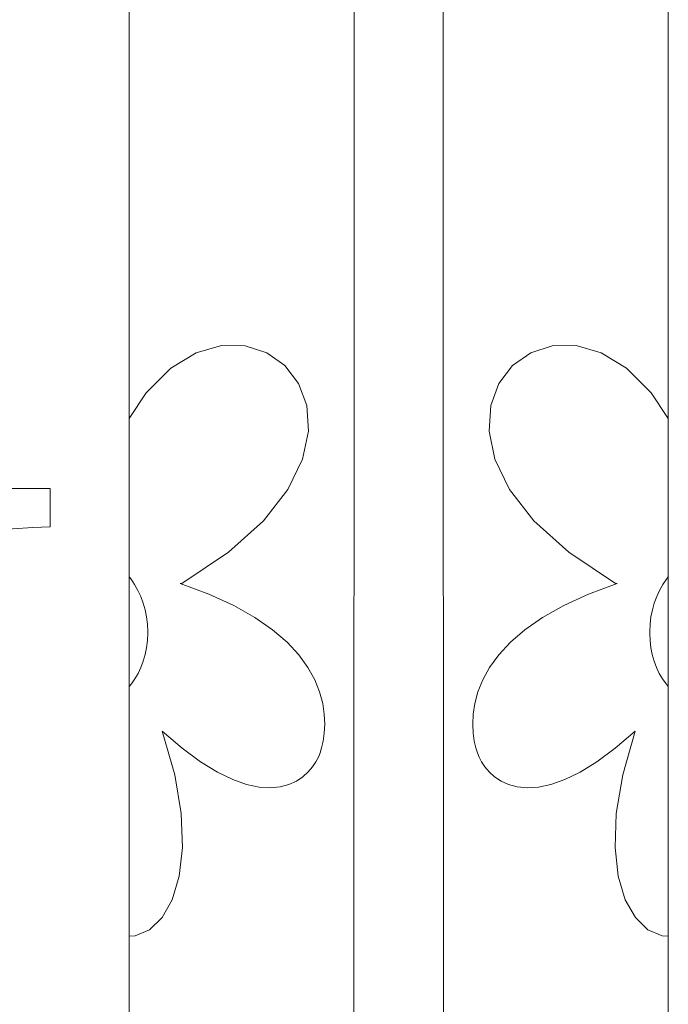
# Model space of a CAD drawing. Header units: millimetres. Extents: x -198 to 278, y -321 to 286.
# Tile 26 of 256: x 239 to 278, y -118 to -60. Entities that reach past the tile are written whole.
import ezdxf

# ---------------------------------------------------------------- set-up
doc = ezdxf.new("R2010")
doc.units = ezdxf.units.MM
doc.header["$MEASUREMENT"] = 0
doc.layers.add('Layer 1', color=7, linetype='Continuous')

msp = doc.modelspace()

# ---------------------------------------------------------------- linework, layer by layer
at = {"layer": 'Layer 1', "color": 175, "lineweight": 9}
for points, knots in [([(259.1046, -164.9069), (259.1046, -164.9069), (259.1119, -23.134), (259.1119, -23.134), (259.1119, -23.134), (255.5163, -23.134), (255.5163, -23.134), (255.5163, -23.134), (255.5163, -26.1321), (255.5163, -26.1321), (255.5163, -26.1321), (249.5001, -26.1321), (249.5001, -26.1321), (249.5001, -26.1321), (249.5001, -23.134), (249.5001, -23.134), (249.5001, -23.134), (245.8245, -23.134), (245.8245, -23.134), (245.8245, -23.134), (245.8245, -83.5419), (245.8245, -83.5419), (245.8245, -83.5419), (245.8245, -92.8973), (245.8245, -92.8973), (245.8245, -92.8973), (245.8245, -99.3762), (245.8245, -99.3762), (245.8245, -99.3762), (245.8245, -114.1274), (245.8245, -114.1274), (245.8245, -114.1274), (245.8274, -165.4115), (245.8274, -165.4115), (245.8274, -165.4115), (245.8275, -165.8703), (245.8275, -165.8703), (245.8275, -165.8703), (245.8245, -203.0607), (245.8245, -203.0607), (245.8245, -203.0607), (245.8421, -211.6488), (245.8421, -211.6488), (245.8421, -211.6488), (245.8357, -217.0457), (245.8357, -217.0457), (245.8357, -217.0457), (245.8245, -227.0563), (245.8245, -227.0563), (245.8245, -227.0563), (245.8291, -229.8498), (245.8291, -229.8498), (245.8291, -229.8498), (245.8289, -230.3102), (245.8289, -230.3102), (245.8289, -230.3102), (245.8245, -240.386), (245.8245, -240.386), (245.8245, -240.386), (249.575, -240.386), (249.575, -240.386), (249.575, -240.386), (249.575, -243.3875), (249.575, -243.3875), (249.575, -243.3875), (255.5711, -243.3875), (255.5711, -243.3875), (255.5711, -243.3875), (255.5711, -240.386), (255.5711, -240.386), (255.5711, -240.386), (259.3216, -240.386), (259.3216, -240.386), (259.3216, -240.386), (260.1119, -237.6347), (260.1119, -237.6347), (260.1119, -237.6347), (260.853, -235.0545), (260.853, -235.0545), (260.853, -235.0545), (260.1119, -234.8418), (260.1119, -234.8418), (260.1119, -234.8418), (257.9712, -234.2275), (257.9712, -234.2275), (257.9712, -234.2275), (258.7189, -231.6224), (258.7189, -231.6224), (258.7189, -231.6224), (258.8472, -231.1751), (258.8472, -231.1751), (258.8472, -231.1751), (259.1012, -230.2904), (259.1012, -230.2904), (259.1012, -230.2904), (259.1049, -165.3649), (259.1049, -165.3649), (259.1049, -165.3649), (257.3379, -165.3879), (257.3379, -165.3879), (257.3379, -165.3879), (259.1046, -165.3649), (259.1046, -165.3649), (259.1046, -165.3649), (259.105, -164.9069), (259.105, -164.9069), (259.105, -164.9069), (257.3294, -164.93), (257.3294, -164.93), (257.3294, -164.93), (259.1046, -164.9069), (259.1046, -164.9069)], [0, 0, 0, 0, 0.027027, 0.027027, 0.027027, 0.0540541, 0.0540541, 0.0540541, 0.0810811, 0.0810811, 0.0810811, 0.1081081, 0.1081081, 0.1081081, 0.1351351, 0.1351351, 0.1351351, 0.1621622, 0.1621622, 0.1621622, 0.1891892, 0.1891892, 0.1891892, 0.2162162, 0.2162162, 0.2162162, 0.2432432, 0.2432432, 0.2432432, 0.2702703, 0.2702703, 0.2702703, 0.2972973, 0.2972973, 0.2972973, 0.3243243, 0.3243243, 0.3243243, 0.3513514, 0.3513514, 0.3513514, 0.3783784, 0.3783784, 0.3783784, 0.4054054, 0.4054054, 0.4054054, 0.4324324, 0.4324324, 0.4324324, 0.4594595, 0.4594595, 0.4594595, 0.4864865, 0.4864865, 0.4864865, 0.5135135, 0.5135135, 0.5135135, 0.5405405, 0.5405405, 0.5405405, 0.5675676, 0.5675676, 0.5675676, 0.5945946, 0.5945946, 0.5945946, 0.6216216, 0.6216216, 0.6216216, 0.6486486, 0.6486486, 0.6486486, 0.6756757, 0.6756757, 0.6756757, 0.7027027, 0.7027027, 0.7027027, 0.7297297, 0.7297297, 0.7297297, 0.7567568, 0.7567568, 0.7567568, 0.7837838, 0.7837838, 0.7837838, 0.8108108, 0.8108108, 0.8108108, 0.8378378, 0.8378378, 0.8378378, 0.8648649, 0.8648649, 0.8648649, 0.8918919, 0.8918919, 0.8918919, 0.9189189, 0.9189189, 0.9189189, 0.9459459, 0.9459459, 0.9459459, 0.972973, 0.972973, 0.972973, 1, 1, 1, 1]), ([(264.3873, -164.9069), (264.3873, -164.9069), (264.38, -23.134), (264.38, -23.134), (264.38, -23.134), (267.9756, -23.134), (267.9756, -23.134), (267.9756, -23.134), (267.9756, -26.1321), (267.9756, -26.1321), (267.9756, -26.1321), (273.9918, -26.1321), (273.9918, -26.1321), (273.9918, -26.1321), (273.9918, -23.134), (273.9918, -23.134), (273.9918, -23.134), (277.6674, -23.134), (277.6674, -23.134), (277.6674, -23.134), (277.6674, -83.5419), (277.6674, -83.5419), (277.6674, -83.5419), (277.6674, -92.8973), (277.6674, -92.8973), (277.6674, -92.8973), (277.6674, -99.3762), (277.6674, -99.3762), (277.6674, -99.3762), (277.6674, -114.1274), (277.6674, -114.1274), (277.6674, -114.1274), (277.6645, -165.4115), (277.6645, -165.4115), (277.6645, -165.4115), (277.6644, -165.8703), (277.6644, -165.8703), (277.6644, -165.8703), (277.6674, -203.0607), (277.6674, -203.0607), (277.6674, -203.0607), (277.6498, -211.6488), (277.6498, -211.6488), (277.6498, -211.6488), (277.6562, -217.0457), (277.6562, -217.0457), (277.6562, -217.0457), (277.6674, -227.0563), (277.6674, -227.0563), (277.6674, -227.0563), (277.6628, -229.8498), (277.6628, -229.8498), (277.6628, -229.8498), (277.663, -230.3102), (277.663, -230.3102), (277.663, -230.3102), (277.6674, -240.386), (277.6674, -240.386), (277.6674, -240.386), (273.9169, -240.386), (273.9169, -240.386), (273.9169, -240.386), (273.9169, -243.3875), (273.9169, -243.3875), (273.9169, -243.3875), (267.9208, -243.3875), (267.9208, -243.3875), (267.9208, -243.3875), (267.9208, -240.386), (267.9208, -240.386), (267.9208, -240.386), (264.1703, -240.386), (264.1703, -240.386), (264.1703, -240.386), (263.38, -237.6347), (263.38, -237.6347), (263.38, -237.6347), (262.6389, -235.0545), (262.6389, -235.0545), (262.6389, -235.0545), (263.38, -234.8418), (263.38, -234.8418), (263.38, -234.8418), (265.5207, -234.2275), (265.5207, -234.2275), (265.5207, -234.2275), (264.773, -231.6224), (264.773, -231.6224), (264.773, -231.6224), (264.6447, -231.1751), (264.6447, -231.1751), (264.6447, -231.1751), (264.3907, -230.2904), (264.3907, -230.2904), (264.3907, -230.2904), (264.387, -165.3649), (264.387, -165.3649), (264.387, -165.3649), (266.154, -165.3879), (266.154, -165.3879), (266.154, -165.3879), (264.3873, -165.3649), (264.3873, -165.3649), (264.3873, -165.3649), (264.3869, -164.9069), (264.3869, -164.9069), (264.3869, -164.9069), (266.1625, -164.93), (266.1625, -164.93), (266.1625, -164.93), (264.3873, -164.9069), (264.3873, -164.9069)], [0, 0, 0, 0, 0.027027, 0.027027, 0.027027, 0.0540541, 0.0540541, 0.0540541, 0.0810811, 0.0810811, 0.0810811, 0.1081081, 0.1081081, 0.1081081, 0.1351351, 0.1351351, 0.1351351, 0.1621622, 0.1621622, 0.1621622, 0.1891892, 0.1891892, 0.1891892, 0.2162162, 0.2162162, 0.2162162, 0.2432432, 0.2432432, 0.2432432, 0.2702703, 0.2702703, 0.2702703, 0.2972973, 0.2972973, 0.2972973, 0.3243243, 0.3243243, 0.3243243, 0.3513514, 0.3513514, 0.3513514, 0.3783784, 0.3783784, 0.3783784, 0.4054054, 0.4054054, 0.4054054, 0.4324324, 0.4324324, 0.4324324, 0.4594595, 0.4594595, 0.4594595, 0.4864865, 0.4864865, 0.4864865, 0.5135135, 0.5135135, 0.5135135, 0.5405405, 0.5405405, 0.5405405, 0.5675676, 0.5675676, 0.5675676, 0.5945946, 0.5945946, 0.5945946, 0.6216216, 0.6216216, 0.6216216, 0.6486486, 0.6486486, 0.6486486, 0.6756757, 0.6756757, 0.6756757, 0.7027027, 0.7027027, 0.7027027, 0.7297297, 0.7297297, 0.7297297, 0.7567568, 0.7567568, 0.7567568, 0.7837838, 0.7837838, 0.7837838, 0.8108108, 0.8108108, 0.8108108, 0.8378378, 0.8378378, 0.8378378, 0.8648649, 0.8648649, 0.8648649, 0.8918919, 0.8918919, 0.8918919, 0.9189189, 0.9189189, 0.9189189, 0.9459459, 0.9459459, 0.9459459, 0.972973, 0.972973, 0.972973, 1, 1, 1, 1]), ([(175.0296, -90.4491), (175.0296, -90.4491), (177.4407, -94.6843), (177.4407, -94.6843), (177.4407, -94.6843), (174.8352, -96.1675), (174.8352, -96.1675), (174.8352, -96.1675), (175.2425, -96.8829), (175.2425, -96.8829), (175.2425, -96.8829), (178.0161, -98.8935), (178.0161, -98.8935), (178.0161, -98.8935), (183.5089, -99.0659), (183.5089, -99.0659), (183.5089, -99.0659), (183.6132, -96.0696), (183.6132, -96.0696), (183.6132, -96.0696), (189.6096, -96.2784), (189.6096, -96.2784), (189.6096, -96.2784), (189.5053, -99.2741), (189.5053, -99.2741), (189.5053, -99.2741), (201.5971, -99.7071), (201.5971, -99.7071), (201.5971, -99.7071), (201.7015, -96.708), (201.7015, -96.708), (201.7015, -96.708), (207.6979, -96.9167), (207.6979, -96.9167), (207.6979, -96.9167), (207.5939, -99.9043), (207.5939, -99.9043), (207.5939, -99.9043), (212.8307, -100.0866), (212.8307, -100.0866), (212.8307, -100.0866), (212.5112, -105.3316), (212.5112, -105.3316), (212.5112, -105.3316), (215.4837, -105.5127), (215.4837, -105.5127), (215.4837, -105.5127), (215.1264, -111.378), (215.1264, -111.378), (215.1264, -111.378), (212.1539, -111.1969), (212.1539, -111.1969), (212.1539, -111.1969), (211.5813, -120.7707), (211.5813, -120.7707), (211.5813, -120.7707), (214.5632, -120.9523), (214.5632, -120.9523), (214.5632, -120.9523), (214.1986, -126.9374), (214.1986, -126.9374), (214.1986, -126.9374), (211.2167, -126.7557), (211.2167, -126.7557), (211.2167, -126.7557), (211.161, -127.67), (211.161, -127.67), (211.161, -127.67), (211.1401, -127.8386), (211.1401, -127.8386), (211.1401, -127.8386), (211.1529, -128.5538), (211.1529, -128.5538), (211.1529, -128.5538), (211.2782, -129.2513), (211.2782, -129.2513), (211.2782, -129.2513), (211.5128, -129.9141), (211.5128, -129.9141), (211.5128, -129.9141), (211.8511, -130.5258), (211.8511, -130.5258), (211.8511, -130.5258), (212.2846, -131.0713), (212.2846, -131.0713), (212.2846, -131.0713), (212.8028, -131.5372), (212.8028, -131.5372), (212.8028, -131.5372), (213.3927, -131.912), (213.3927, -131.912), (213.3927, -131.912), (214.04, -132.1866), (214.04, -132.1866), (214.04, -132.1866), (214.7286, -132.354), (214.7286, -132.354), (214.7286, -132.354), (215.942, -132.3792), (215.942, -132.3792), (215.942, -132.3792), (216.3414, -132.4372), (216.3414, -132.4372), (216.3414, -132.4372), (216.7359, -132.5909), (216.7359, -132.5909), (216.7359, -132.5909), (217.0988, -132.8299), (217.0988, -132.8299), (217.0988, -132.8299), (217.4053, -133.1379), (217.4053, -133.1379), (217.4053, -133.1379), (217.6345, -133.494), (217.6345, -133.494), (217.6345, -133.494), (217.7708, -133.8738), (217.7708, -133.8738), (217.7708, -133.8738), (219.871, -143.212), (219.871, -143.212), (219.871, -143.212), (220.3926, -144.8223), (220.3926, -144.8223), (220.3926, -144.8223), (221.2405, -146.5134), (221.2405, -146.5134), (221.2405, -146.5134), (222.3569, -148.17), (222.3569, -148.17), (222.3569, -148.17), (223.6656, -149.6792), (223.6656, -149.6792), (223.6656, -149.6792), (225.0776, -150.9382), (225.0776, -150.9382), (225.0776, -150.9382), (226.4964, -151.8612), (226.4964, -151.8612), (226.4964, -151.8612), (226.5207, -151.874), (226.5207, -151.874), (226.5207, -151.874), (237.3477, -157.5749), (237.3477, -157.5749), (237.3477, -157.5749), (241.1413, -157.5749), (241.1413, -157.5749), (241.1413, -157.5749), (241.1465, -146.3477), (241.1465, -146.3477), (241.1465, -146.3477), (241.1466, -146.1227), (241.1466, -146.1227), (241.1466, -146.1227), (239.6989, -145.9314), (239.6989, -145.9314), (239.6989, -145.9314), (238.26, -145.6757), (238.26, -145.6757), (238.26, -145.6757), (236.8336, -145.359), (236.8336, -145.359), (236.8336, -145.359), (235.4232, -144.9843), (235.4232, -144.9843), (235.4232, -144.9843), (234.0326, -144.5546), (234.0326, -144.5546), (234.0326, -144.5546), (232.6653, -144.0732), (232.6653, -144.0732), (232.6653, -144.0732), (231.3252, -143.5431), (231.3252, -143.5431), (231.3252, -143.5431), (230.0157, -142.9675), (230.0157, -142.9675), (230.0157, -142.9675), (228.7405, -142.3493), (228.7405, -142.3493), (228.7405, -142.3493), (227.5034, -141.6919), (227.5034, -141.6919), (227.5034, -141.6919), (226.3079, -140.9982), (226.3079, -140.9982), (226.3079, -140.9982), (225.1577, -140.2713), (225.1577, -140.2713), (225.1577, -140.2713), (224.0564, -139.5145), (224.0564, -139.5145), (224.0564, -139.5145), (223.0078, -138.7307), (223.0078, -138.7307), (223.0078, -138.7307), (222.3696, -136.012), (222.3696, -136.012), (222.3696, -136.012), (221.8398, -133.229), (221.8398, -133.229), (221.8398, -133.229), (221.4184, -130.393), (221.4184, -130.393), (221.4184, -130.393), (221.1056, -127.5153), (221.1056, -127.5153), (221.1056, -127.5153), (220.9015, -124.6073), (220.9015, -124.6073), (220.9015, -124.6073), (220.8063, -121.6804), (220.8063, -121.6804), (220.8063, -121.6804), (220.82, -118.746), (220.82, -118.746), (220.82, -118.746), (220.9429, -115.8153), (220.9429, -115.8153), (220.9429, -115.8153), (221.175, -112.8998), (221.175, -112.8998), (221.175, -112.8998), (221.5165, -110.0108), (221.5165, -110.0108), (221.5165, -110.0108), (221.9675, -107.1596), (221.9675, -107.1596), (221.9675, -107.1596), (222.5282, -104.3577), (222.5282, -104.3577), (222.5282, -104.3577), (223.1987, -101.6163), (223.1987, -101.6163), (223.1987, -101.6163), (223.9791, -98.9469), (223.9791, -98.9469), (223.9791, -98.9469), (224.8696, -96.3607), (224.8696, -96.3607), (224.8696, -96.3607), (225.919, -93.7479), (225.919, -93.7479), (225.919, -93.7479), (226.835, -93.201), (226.835, -93.201), (226.835, -93.201), (227.8249, -92.6828), (227.8249, -92.6828), (227.8249, -92.6828), (228.8392, -92.2195), (228.8392, -92.2195), (228.8392, -92.2195), (229.877, -91.8083), (229.877, -91.8083), (229.877, -91.8083), (230.9375, -91.4463), (230.9375, -91.4463), (230.9375, -91.4463), (232.0199, -91.1306), (232.0199, -91.1306), (232.0199, -91.1306), (233.1234, -90.8585), (233.1234, -90.8585), (233.1234, -90.8585), (234.2472, -90.6271), (234.2472, -90.6271), (234.2472, -90.6271), (235.3905, -90.4336), (235.3905, -90.4336), (235.3905, -90.4336), (236.5524, -90.2751), (236.5524, -90.2751), (236.5524, -90.2751), (237.7322, -90.1487), (237.7322, -90.1487), (237.7322, -90.1487), (238.929, -90.0518), (238.929, -90.0518), (238.929, -90.0518), (240.142, -89.9813), (240.142, -89.9813), (240.142, -89.9813), (241.1549, -89.9427), (241.1549, -89.9427), (241.1549, -89.9427), (241.1549, -87.6642), (241.1549, -87.6642), (241.1549, -87.6642), (212.2906, -87.6636), (212.2906, -87.6636), (212.2906, -87.6636), (212.2906, -84.6656), (212.2906, -84.6656), (212.2906, -84.6656), (206.2945, -84.6655), (206.2945, -84.6655), (206.2945, -84.6655), (206.2945, -87.6635), (206.2945, -87.6635), (206.2945, -87.6635), (185.4394, -87.6631), (185.4394, -87.6631), (185.4394, -87.6631), (185.4394, -84.665), (185.4394, -84.665), (185.4394, -84.665), (179.4433, -84.6649), (179.4433, -84.6649), (179.4433, -84.6649), (179.4432, -87.663), (179.4432, -87.663), (179.4432, -87.663), (170.838, -87.6628), (170.838, -87.6628), (170.838, -87.6628), (170.838, -89.146), (170.838, -89.146), (170.838, -89.146), (172.4242, -91.9323), (172.4242, -91.9323), (172.4242, -91.9323), (175.0296, -90.4491), (175.0296, -90.4491)], [0, 0, 0, 0, 0.0092593, 0.0092593, 0.0092593, 0.0185185, 0.0185185, 0.0185185, 0.0277778, 0.0277778, 0.0277778, 0.037037, 0.037037, 0.037037, 0.0462963, 0.0462963, 0.0462963, 0.0555556, 0.0555556, 0.0555556, 0.0648148, 0.0648148, 0.0648148, 0.0740741, 0.0740741, 0.0740741, 0.0833333, 0.0833333, 0.0833333, 0.0925926, 0.0925926, 0.0925926, 0.1018519, 0.1018519, 0.1018519, 0.1111111, 0.1111111, 0.1111111, 0.1203704, 0.1203704, 0.1203704, 0.1296296, 0.1296296, 0.1296296, 0.1388889, 0.1388889, 0.1388889, 0.1481481, 0.1481481, 0.1481481, 0.1574074, 0.1574074, 0.1574074, 0.1666667, 0.1666667, 0.1666667, 0.1759259, 0.1759259, 0.1759259, 0.1851852, 0.1851852, 0.1851852, 0.1944444, 0.1944444, 0.1944444, 0.2037037, 0.2037037, 0.2037037, 0.212963, 0.212963, 0.212963, 0.2222222, 0.2222222, 0.2222222, 0.2314815, 0.2314815, 0.2314815, 0.2407407, 0.2407407, 0.2407407, 0.25, 0.25, 0.25, 0.2592593, 0.2592593, 0.2592593, 0.2685185, 0.2685185, 0.2685185, 0.2777778, 0.2777778, 0.2777778, 0.287037, 0.287037, 0.287037, 0.2962963, 0.2962963, 0.2962963, 0.3055556, 0.3055556, 0.3055556, 0.3148148, 0.3148148, 0.3148148, 0.3240741, 0.3240741, 0.3240741, 0.3333333, 0.3333333, 0.3333333, 0.3425926, 0.3425926, 0.3425926, 0.3518519, 0.3518519, 0.3518519, 0.3611111, 0.3611111, 0.3611111, 0.3703704, 0.3703704, 0.3703704, 0.3796296, 0.3796296, 0.3796296, 0.3888889, 0.3888889, 0.3888889, 0.3981481, 0.3981481, 0.3981481, 0.4074074, 0.4074074, 0.4074074, 0.4166667, 0.4166667, 0.4166667, 0.4259259, 0.4259259, 0.4259259, 0.4351852, 0.4351852, 0.4351852, 0.4444444, 0.4444444, 0.4444444, 0.4537037, 0.4537037, 0.4537037, 0.462963, 0.462963, 0.462963, 0.4722222, 0.4722222, 0.4722222, 0.4814815, 0.4814815, 0.4814815, 0.4907407, 0.4907407, 0.4907407, 0.5, 0.5, 0.5, 0.5092593, 0.5092593, 0.5092593, 0.5185185, 0.5185185, 0.5185185, 0.5277778, 0.5277778, 0.5277778, 0.537037, 0.537037, 0.537037, 0.5462963, 0.5462963, 0.5462963, 0.5555556, 0.5555556, 0.5555556, 0.5648148, 0.5648148, 0.5648148, 0.5740741, 0.5740741, 0.5740741, 0.5833333, 0.5833333, 0.5833333, 0.5925926, 0.5925926, 0.5925926, 0.6018519, 0.6018519, 0.6018519, 0.6111111, 0.6111111, 0.6111111, 0.6203704, 0.6203704, 0.6203704, 0.6296296, 0.6296296, 0.6296296, 0.6388889, 0.6388889, 0.6388889, 0.6481481, 0.6481481, 0.6481481, 0.6574074, 0.6574074, 0.6574074, 0.6666667, 0.6666667, 0.6666667, 0.6759259, 0.6759259, 0.6759259, 0.6851852, 0.6851852, 0.6851852, 0.6944444, 0.6944444, 0.6944444, 0.7037037, 0.7037037, 0.7037037, 0.712963, 0.712963, 0.712963, 0.7222222, 0.7222222, 0.7222222, 0.7314815, 0.7314815, 0.7314815, 0.7407407, 0.7407407, 0.7407407, 0.75, 0.75, 0.75, 0.7592593, 0.7592593, 0.7592593, 0.7685185, 0.7685185, 0.7685185, 0.7777778, 0.7777778, 0.7777778, 0.787037, 0.787037, 0.787037, 0.7962963, 0.7962963, 0.7962963, 0.8055556, 0.8055556, 0.8055556, 0.8148148, 0.8148148, 0.8148148, 0.8240741, 0.8240741, 0.8240741, 0.8333333, 0.8333333, 0.8333333, 0.8425926, 0.8425926, 0.8425926, 0.8518519, 0.8518519, 0.8518519, 0.8611111, 0.8611111, 0.8611111, 0.8703704, 0.8703704, 0.8703704, 0.8796296, 0.8796296, 0.8796296, 0.8888889, 0.8888889, 0.8888889, 0.8981481, 0.8981481, 0.8981481, 0.9074074, 0.9074074, 0.9074074, 0.9166667, 0.9166667, 0.9166667, 0.9259259, 0.9259259, 0.9259259, 0.9351852, 0.9351852, 0.9351852, 0.9444444, 0.9444444, 0.9444444, 0.9537037, 0.9537037, 0.9537037, 0.962963, 0.962963, 0.962963, 0.9722222, 0.9722222, 0.9722222, 0.9814815, 0.9814815, 0.9814815, 0.9907407, 0.9907407, 0.9907407, 1, 1, 1, 1])]:
    msp.add_open_spline(points, degree=3, knots=knots, dxfattribs=at)
at = {"layer": 'Layer 1', "color": 240, "lineweight": 9}
for points, knots in [([(253.7681, -89.5782), (253.7681, -89.5782), (255.2014, -87.731), (255.2014, -87.731), (255.2014, -87.731), (256.0623, -85.9486), (256.0623, -85.9486), (256.0623, -85.9486), (256.4128, -84.2779), (256.4128, -84.2779), (256.4128, -84.2779), (256.3149, -82.7659), (256.3149, -82.7659), (256.3149, -82.7659), (255.8308, -81.4594), (255.8308, -81.4594), (255.8308, -81.4594), (255.0224, -80.4054), (255.0224, -80.4054), (255.0224, -80.4054), (253.9517, -79.6509), (253.9517, -79.6509), (253.9517, -79.6509), (252.6809, -79.2427), (252.6809, -79.2427), (252.6809, -79.2427), (251.2719, -79.2277), (251.2719, -79.2277), (251.2719, -79.2277), (249.7869, -79.653), (249.7869, -79.653), (249.7869, -79.653), (248.2877, -80.5655), (248.2877, -80.5655), (248.2877, -80.5655), (246.8365, -82.012), (246.8365, -82.012), (246.8365, -82.012), (245.8245, -83.5419), (245.8245, -83.5419), (245.8245, -83.5419), (245.8245, -92.8973), (245.8245, -92.8973), (245.8245, -92.8973), (245.9349, -93.0334), (245.9349, -93.0334), (245.9349, -93.0334), (246.1495, -93.3509), (246.1495, -93.3509), (246.1495, -93.3509), (246.3419, -93.6933), (246.3419, -93.6933), (246.3419, -93.6933), (246.5101, -94.0582), (246.5101, -94.0582), (246.5101, -94.0582), (246.6522, -94.443), (246.6522, -94.443), (246.6522, -94.443), (246.7661, -94.8451), (246.7661, -94.8451), (246.7661, -94.8451), (246.8499, -95.2618), (246.8499, -95.2618), (246.8499, -95.2618), (246.9016, -95.6907), (246.9016, -95.6907), (246.9016, -95.6907), (246.9193, -96.129), (246.9193, -96.129), (246.9193, -96.129), (246.9193, -96.2273), (246.9193, -96.2273), (246.9193, -96.2273), (246.9022, -96.6634), (246.9022, -96.6634), (246.9022, -96.6634), (246.852, -97.086), (246.852, -97.086), (246.852, -97.086), (246.7705, -97.4931), (246.7705, -97.4931), (246.7705, -97.4931), (246.6595, -97.8826), (246.6595, -97.8826), (246.6595, -97.8826), (246.5207, -98.2525), (246.5207, -98.2525), (246.5207, -98.2525), (246.3557, -98.6008), (246.3557, -98.6008), (246.3557, -98.6008), (246.1664, -98.9255), (246.1664, -98.9255), (246.1664, -98.9255), (245.9545, -99.2246), (245.9545, -99.2246), (245.9545, -99.2246), (245.8245, -99.3762), (245.8245, -99.3762), (245.8245, -99.3762), (245.8245, -114.1274), (245.8245, -114.1274), (245.8245, -114.1274), (246.187, -114.1252), (246.187, -114.1252), (246.187, -114.1252), (247.0281, -113.7569), (247.0281, -113.7569), (247.0281, -113.7569), (247.7684, -113.0378), (247.7684, -113.0378), (247.7684, -113.0378), (248.3666, -111.9799), (248.3666, -111.9799), (248.3666, -111.9799), (248.7815, -110.595), (248.7815, -110.595), (248.7815, -110.595), (248.9718, -108.8952), (248.9718, -108.8952), (248.9718, -108.8952), (248.8965, -106.8923), (248.8965, -106.8923), (248.8965, -106.8923), (248.5141, -104.5984), (248.5141, -104.5984), (248.5141, -104.5984), (247.7836, -102.0254), (247.7836, -102.0254), (247.7836, -102.0254), (248.9602, -103.0244), (248.9602, -103.0244), (248.9602, -103.0244), (250.0431, -103.8215), (250.0431, -103.8215), (250.0431, -103.8215), (251.0354, -104.4339), (251.0354, -104.4339), (251.0354, -104.4339), (251.9402, -104.8783), (251.9402, -104.8783), (251.9402, -104.8783), (252.7606, -105.172), (252.7606, -105.172), (252.7606, -105.172), (253.4997, -105.3317), (253.4997, -105.3317), (253.4997, -105.3317), (254.1605, -105.3745), (254.1605, -105.3745), (254.1605, -105.3745), (254.7463, -105.3175), (254.7463, -105.3175), (254.7463, -105.3175), (255.26, -105.1775), (255.26, -105.1775), (255.26, -105.1775), (255.7048, -104.9716), (255.7048, -104.9716), (255.7048, -104.9716), (256.0837, -104.7168), (256.0837, -104.7168), (256.0837, -104.7168), (256.3999, -104.43), (256.3999, -104.43), (256.3999, -104.43), (256.6564, -104.1282), (256.6564, -104.1282), (256.6564, -104.1282), (256.8564, -103.8284), (256.8564, -103.8284), (256.8564, -103.8284), (257.003, -103.5477), (257.003, -103.5477), (257.003, -103.5477), (257.0992, -103.3029), (257.0992, -103.3029), (257.0992, -103.3029), (257.1921, -102.9992), (257.1921, -102.9992), (257.1921, -102.9992), (257.28, -102.6102), (257.28, -102.6102), (257.28, -102.6102), (257.3465, -102.1449), (257.3465, -102.1449), (257.3465, -102.1449), (257.3753, -101.6123), (257.3753, -101.6123), (257.3753, -101.6123), (257.35, -101.0216), (257.35, -101.0216), (257.35, -101.0216), (257.2545, -100.3818), (257.2545, -100.3818), (257.2545, -100.3818), (257.0722, -99.702), (257.0722, -99.702), (257.0722, -99.702), (256.787, -98.9912), (256.787, -98.9912), (256.787, -98.9912), (256.3825, -98.2585), (256.3825, -98.2585), (256.3825, -98.2585), (255.8424, -97.5131), (255.8424, -97.5131), (255.8424, -97.5131), (255.1504, -96.7639), (255.1504, -96.7639), (255.1504, -96.7639), (254.2901, -96.02), (254.2901, -96.02), (254.2901, -96.02), (253.2452, -95.2905), (253.2452, -95.2905), (253.2452, -95.2905), (251.9995, -94.5845), (251.9995, -94.5845), (251.9995, -94.5845), (250.5365, -93.911), (250.5365, -93.911), (250.5365, -93.911), (248.84, -93.2791), (248.84, -93.2791), (248.84, -93.2791), (248.936, -93.2791), (248.936, -93.2791), (248.936, -93.2791), (251.7003, -91.4432), (251.7003, -91.4432), (251.7003, -91.4432), (253.7681, -89.5782), (253.7681, -89.5782)], [0, 0, 0, 0, 0.0128205, 0.0128205, 0.0128205, 0.025641, 0.025641, 0.025641, 0.0384615, 0.0384615, 0.0384615, 0.0512821, 0.0512821, 0.0512821, 0.0641026, 0.0641026, 0.0641026, 0.0769231, 0.0769231, 0.0769231, 0.0897436, 0.0897436, 0.0897436, 0.1025641, 0.1025641, 0.1025641, 0.1153846, 0.1153846, 0.1153846, 0.1282051, 0.1282051, 0.1282051, 0.1410256, 0.1410256, 0.1410256, 0.1538462, 0.1538462, 0.1538462, 0.1666667, 0.1666667, 0.1666667, 0.1794872, 0.1794872, 0.1794872, 0.1923077, 0.1923077, 0.1923077, 0.2051282, 0.2051282, 0.2051282, 0.2179487, 0.2179487, 0.2179487, 0.2307692, 0.2307692, 0.2307692, 0.2435897, 0.2435897, 0.2435897, 0.2564103, 0.2564103, 0.2564103, 0.2692308, 0.2692308, 0.2692308, 0.2820513, 0.2820513, 0.2820513, 0.2948718, 0.2948718, 0.2948718, 0.3076923, 0.3076923, 0.3076923, 0.3205128, 0.3205128, 0.3205128, 0.3333333, 0.3333333, 0.3333333, 0.3461538, 0.3461538, 0.3461538, 0.3589744, 0.3589744, 0.3589744, 0.3717949, 0.3717949, 0.3717949, 0.3846154, 0.3846154, 0.3846154, 0.3974359, 0.3974359, 0.3974359, 0.4102564, 0.4102564, 0.4102564, 0.4230769, 0.4230769, 0.4230769, 0.4358974, 0.4358974, 0.4358974, 0.4487179, 0.4487179, 0.4487179, 0.4615385, 0.4615385, 0.4615385, 0.474359, 0.474359, 0.474359, 0.4871795, 0.4871795, 0.4871795, 0.5, 0.5, 0.5, 0.5128205, 0.5128205, 0.5128205, 0.525641, 0.525641, 0.525641, 0.5384615, 0.5384615, 0.5384615, 0.5512821, 0.5512821, 0.5512821, 0.5641026, 0.5641026, 0.5641026, 0.5769231, 0.5769231, 0.5769231, 0.5897436, 0.5897436, 0.5897436, 0.6025641, 0.6025641, 0.6025641, 0.6153846, 0.6153846, 0.6153846, 0.6282051, 0.6282051, 0.6282051, 0.6410256, 0.6410256, 0.6410256, 0.6538462, 0.6538462, 0.6538462, 0.6666667, 0.6666667, 0.6666667, 0.6794872, 0.6794872, 0.6794872, 0.6923077, 0.6923077, 0.6923077, 0.7051282, 0.7051282, 0.7051282, 0.7179487, 0.7179487, 0.7179487, 0.7307692, 0.7307692, 0.7307692, 0.7435897, 0.7435897, 0.7435897, 0.7564103, 0.7564103, 0.7564103, 0.7692308, 0.7692308, 0.7692308, 0.7820513, 0.7820513, 0.7820513, 0.7948718, 0.7948718, 0.7948718, 0.8076923, 0.8076923, 0.8076923, 0.8205128, 0.8205128, 0.8205128, 0.8333333, 0.8333333, 0.8333333, 0.8461538, 0.8461538, 0.8461538, 0.8589744, 0.8589744, 0.8589744, 0.8717949, 0.8717949, 0.8717949, 0.8846154, 0.8846154, 0.8846154, 0.8974359, 0.8974359, 0.8974359, 0.9102564, 0.9102564, 0.9102564, 0.9230769, 0.9230769, 0.9230769, 0.9358974, 0.9358974, 0.9358974, 0.9487179, 0.9487179, 0.9487179, 0.9615385, 0.9615385, 0.9615385, 0.974359, 0.974359, 0.974359, 0.9871795, 0.9871795, 0.9871795, 1, 1, 1, 1]), ([(269.7238, -89.5782), (269.7238, -89.5782), (268.2905, -87.731), (268.2905, -87.731), (268.2905, -87.731), (267.4296, -85.9486), (267.4296, -85.9486), (267.4296, -85.9486), (267.0791, -84.2779), (267.0791, -84.2779), (267.0791, -84.2779), (267.177, -82.7659), (267.177, -82.7659), (267.177, -82.7659), (267.6611, -81.4594), (267.6611, -81.4594), (267.6611, -81.4594), (268.4695, -80.4054), (268.4695, -80.4054), (268.4695, -80.4054), (269.5402, -79.6509), (269.5402, -79.6509), (269.5402, -79.6509), (270.811, -79.2427), (270.811, -79.2427), (270.811, -79.2427), (272.22, -79.2277), (272.22, -79.2277), (272.22, -79.2277), (273.705, -79.653), (273.705, -79.653), (273.705, -79.653), (275.2042, -80.5655), (275.2042, -80.5655), (275.2042, -80.5655), (276.6554, -82.012), (276.6554, -82.012), (276.6554, -82.012), (277.6674, -83.5419), (277.6674, -83.5419), (277.6674, -83.5419), (277.6674, -92.8973), (277.6674, -92.8973), (277.6674, -92.8973), (277.557, -93.0334), (277.557, -93.0334), (277.557, -93.0334), (277.3424, -93.3509), (277.3424, -93.3509), (277.3424, -93.3509), (277.15, -93.6933), (277.15, -93.6933), (277.15, -93.6933), (276.9818, -94.0582), (276.9818, -94.0582), (276.9818, -94.0582), (276.8397, -94.443), (276.8397, -94.443), (276.8397, -94.443), (276.7258, -94.8451), (276.7258, -94.8451), (276.7258, -94.8451), (276.642, -95.2618), (276.642, -95.2618), (276.642, -95.2618), (276.5903, -95.6907), (276.5903, -95.6907), (276.5903, -95.6907), (276.5726, -96.129), (276.5726, -96.129), (276.5726, -96.129), (276.5726, -96.2273), (276.5726, -96.2273), (276.5726, -96.2273), (276.5897, -96.6634), (276.5897, -96.6634), (276.5897, -96.6634), (276.6399, -97.086), (276.6399, -97.086), (276.6399, -97.086), (276.7214, -97.4931), (276.7214, -97.4931), (276.7214, -97.4931), (276.8324, -97.8826), (276.8324, -97.8826), (276.8324, -97.8826), (276.9712, -98.2525), (276.9712, -98.2525), (276.9712, -98.2525), (277.1362, -98.6008), (277.1362, -98.6008), (277.1362, -98.6008), (277.3255, -98.9255), (277.3255, -98.9255), (277.3255, -98.9255), (277.5374, -99.2246), (277.5374, -99.2246), (277.5374, -99.2246), (277.6674, -99.3762), (277.6674, -99.3762), (277.6674, -99.3762), (277.6674, -114.1274), (277.6674, -114.1274), (277.6674, -114.1274), (277.3049, -114.1252), (277.3049, -114.1252), (277.3049, -114.1252), (276.4638, -113.7569), (276.4638, -113.7569), (276.4638, -113.7569), (275.7235, -113.0378), (275.7235, -113.0378), (275.7235, -113.0378), (275.1253, -111.9799), (275.1253, -111.9799), (275.1253, -111.9799), (274.7104, -110.595), (274.7104, -110.595), (274.7104, -110.595), (274.5201, -108.8952), (274.5201, -108.8952), (274.5201, -108.8952), (274.5954, -106.8923), (274.5954, -106.8923), (274.5954, -106.8923), (274.9778, -104.5984), (274.9778, -104.5984), (274.9778, -104.5984), (275.7083, -102.0254), (275.7083, -102.0254), (275.7083, -102.0254), (274.5317, -103.0244), (274.5317, -103.0244), (274.5317, -103.0244), (273.4488, -103.8215), (273.4488, -103.8215), (273.4488, -103.8215), (272.4565, -104.4339), (272.4565, -104.4339), (272.4565, -104.4339), (271.5517, -104.8783), (271.5517, -104.8783), (271.5517, -104.8783), (270.7313, -105.172), (270.7313, -105.172), (270.7313, -105.172), (269.9922, -105.3317), (269.9922, -105.3317), (269.9922, -105.3317), (269.3314, -105.3745), (269.3314, -105.3745), (269.3314, -105.3745), (268.7456, -105.3175), (268.7456, -105.3175), (268.7456, -105.3175), (268.2319, -105.1775), (268.2319, -105.1775), (268.2319, -105.1775), (267.7871, -104.9716), (267.7871, -104.9716), (267.7871, -104.9716), (267.4082, -104.7168), (267.4082, -104.7168), (267.4082, -104.7168), (267.092, -104.43), (267.092, -104.43), (267.092, -104.43), (266.8355, -104.1282), (266.8355, -104.1282), (266.8355, -104.1282), (266.6355, -103.8284), (266.6355, -103.8284), (266.6355, -103.8284), (266.4889, -103.5477), (266.4889, -103.5477), (266.4889, -103.5477), (266.3927, -103.3029), (266.3927, -103.3029), (266.3927, -103.3029), (266.2998, -102.9992), (266.2998, -102.9992), (266.2998, -102.9992), (266.2119, -102.6102), (266.2119, -102.6102), (266.2119, -102.6102), (266.1454, -102.1449), (266.1454, -102.1449), (266.1454, -102.1449), (266.1166, -101.6123), (266.1166, -101.6123), (266.1166, -101.6123), (266.1419, -101.0216), (266.1419, -101.0216), (266.1419, -101.0216), (266.2374, -100.3818), (266.2374, -100.3818), (266.2374, -100.3818), (266.4197, -99.702), (266.4197, -99.702), (266.4197, -99.702), (266.7049, -98.9912), (266.7049, -98.9912), (266.7049, -98.9912), (267.1094, -98.2585), (267.1094, -98.2585), (267.1094, -98.2585), (267.6495, -97.5131), (267.6495, -97.5131), (267.6495, -97.5131), (268.3415, -96.7639), (268.3415, -96.7639), (268.3415, -96.7639), (269.2018, -96.02), (269.2018, -96.02), (269.2018, -96.02), (270.2467, -95.2905), (270.2467, -95.2905), (270.2467, -95.2905), (271.4924, -94.5845), (271.4924, -94.5845), (271.4924, -94.5845), (272.9554, -93.911), (272.9554, -93.911), (272.9554, -93.911), (274.6519, -93.2791), (274.6519, -93.2791), (274.6519, -93.2791), (274.5559, -93.2791), (274.5559, -93.2791), (274.5559, -93.2791), (271.7916, -91.4432), (271.7916, -91.4432), (271.7916, -91.4432), (269.7238, -89.5782), (269.7238, -89.5782)], [0, 0, 0, 0, 0.0128205, 0.0128205, 0.0128205, 0.025641, 0.025641, 0.025641, 0.0384615, 0.0384615, 0.0384615, 0.0512821, 0.0512821, 0.0512821, 0.0641026, 0.0641026, 0.0641026, 0.0769231, 0.0769231, 0.0769231, 0.0897436, 0.0897436, 0.0897436, 0.1025641, 0.1025641, 0.1025641, 0.1153846, 0.1153846, 0.1153846, 0.1282051, 0.1282051, 0.1282051, 0.1410256, 0.1410256, 0.1410256, 0.1538462, 0.1538462, 0.1538462, 0.1666667, 0.1666667, 0.1666667, 0.1794872, 0.1794872, 0.1794872, 0.1923077, 0.1923077, 0.1923077, 0.2051282, 0.2051282, 0.2051282, 0.2179487, 0.2179487, 0.2179487, 0.2307692, 0.2307692, 0.2307692, 0.2435897, 0.2435897, 0.2435897, 0.2564103, 0.2564103, 0.2564103, 0.2692308, 0.2692308, 0.2692308, 0.2820513, 0.2820513, 0.2820513, 0.2948718, 0.2948718, 0.2948718, 0.3076923, 0.3076923, 0.3076923, 0.3205128, 0.3205128, 0.3205128, 0.3333333, 0.3333333, 0.3333333, 0.3461538, 0.3461538, 0.3461538, 0.3589744, 0.3589744, 0.3589744, 0.3717949, 0.3717949, 0.3717949, 0.3846154, 0.3846154, 0.3846154, 0.3974359, 0.3974359, 0.3974359, 0.4102564, 0.4102564, 0.4102564, 0.4230769, 0.4230769, 0.4230769, 0.4358974, 0.4358974, 0.4358974, 0.4487179, 0.4487179, 0.4487179, 0.4615385, 0.4615385, 0.4615385, 0.474359, 0.474359, 0.474359, 0.4871795, 0.4871795, 0.4871795, 0.5, 0.5, 0.5, 0.5128205, 0.5128205, 0.5128205, 0.525641, 0.525641, 0.525641, 0.5384615, 0.5384615, 0.5384615, 0.5512821, 0.5512821, 0.5512821, 0.5641026, 0.5641026, 0.5641026, 0.5769231, 0.5769231, 0.5769231, 0.5897436, 0.5897436, 0.5897436, 0.6025641, 0.6025641, 0.6025641, 0.6153846, 0.6153846, 0.6153846, 0.6282051, 0.6282051, 0.6282051, 0.6410256, 0.6410256, 0.6410256, 0.6538462, 0.6538462, 0.6538462, 0.6666667, 0.6666667, 0.6666667, 0.6794872, 0.6794872, 0.6794872, 0.6923077, 0.6923077, 0.6923077, 0.7051282, 0.7051282, 0.7051282, 0.7179487, 0.7179487, 0.7179487, 0.7307692, 0.7307692, 0.7307692, 0.7435897, 0.7435897, 0.7435897, 0.7564103, 0.7564103, 0.7564103, 0.7692308, 0.7692308, 0.7692308, 0.7820513, 0.7820513, 0.7820513, 0.7948718, 0.7948718, 0.7948718, 0.8076923, 0.8076923, 0.8076923, 0.8205128, 0.8205128, 0.8205128, 0.8333333, 0.8333333, 0.8333333, 0.8461538, 0.8461538, 0.8461538, 0.8589744, 0.8589744, 0.8589744, 0.8717949, 0.8717949, 0.8717949, 0.8846154, 0.8846154, 0.8846154, 0.8974359, 0.8974359, 0.8974359, 0.9102564, 0.9102564, 0.9102564, 0.9230769, 0.9230769, 0.9230769, 0.9358974, 0.9358974, 0.9358974, 0.9487179, 0.9487179, 0.9487179, 0.9615385, 0.9615385, 0.9615385, 0.974359, 0.974359, 0.974359, 0.9871795, 0.9871795, 0.9871795, 1, 1, 1, 1]), ([(246.9022, -96.6634), (246.9022, -96.6634), (246.9193, -96.2273), (246.9193, -96.2273), (246.9193, -96.2273), (246.9193, -96.129), (246.9193, -96.129), (246.9193, -96.129), (246.9016, -95.6907), (246.9016, -95.6907), (246.9016, -95.6907), (246.8499, -95.2618), (246.8499, -95.2618), (246.8499, -95.2618), (246.7661, -94.8451), (246.7661, -94.8451), (246.7661, -94.8451), (246.6522, -94.443), (246.6522, -94.443), (246.6522, -94.443), (246.5101, -94.0582), (246.5101, -94.0582), (246.5101, -94.0582), (246.3419, -93.6933), (246.3419, -93.6933), (246.3419, -93.6933), (246.1495, -93.3509), (246.1495, -93.3509), (246.1495, -93.3509), (245.9349, -93.0334), (245.9349, -93.0334), (245.9349, -93.0334), (245.8245, -92.8973), (245.8245, -92.8973), (245.8245, -92.8973), (245.8245, -99.3762), (245.8245, -99.3762), (245.8245, -99.3762), (245.9545, -99.2246), (245.9545, -99.2246), (245.9545, -99.2246), (246.1664, -98.9255), (246.1664, -98.9255), (246.1664, -98.9255), (246.3557, -98.6008), (246.3557, -98.6008), (246.3557, -98.6008), (246.5207, -98.2525), (246.5207, -98.2525), (246.5207, -98.2525), (246.6595, -97.8826), (246.6595, -97.8826), (246.6595, -97.8826), (246.7705, -97.4931), (246.7705, -97.4931), (246.7705, -97.4931), (246.852, -97.086), (246.852, -97.086), (246.852, -97.086), (246.9022, -96.6634), (246.9022, -96.6634)], [0, 0, 0, 0, 0.05, 0.05, 0.05, 0.1, 0.1, 0.1, 0.15, 0.15, 0.15, 0.2, 0.2, 0.2, 0.25, 0.25, 0.25, 0.3, 0.3, 0.3, 0.35, 0.35, 0.35, 0.4, 0.4, 0.4, 0.45, 0.45, 0.45, 0.5, 0.5, 0.5, 0.55, 0.55, 0.55, 0.6, 0.6, 0.6, 0.65, 0.65, 0.65, 0.7, 0.7, 0.7, 0.75, 0.75, 0.75, 0.8, 0.8, 0.8, 0.85, 0.85, 0.85, 0.9, 0.9, 0.9, 0.95, 0.95, 0.95, 1, 1, 1, 1]), ([(276.5897, -96.6634), (276.5897, -96.6634), (276.5726, -96.2273), (276.5726, -96.2273), (276.5726, -96.2273), (276.5726, -96.129), (276.5726, -96.129), (276.5726, -96.129), (276.5903, -95.6907), (276.5903, -95.6907), (276.5903, -95.6907), (276.642, -95.2618), (276.642, -95.2618), (276.642, -95.2618), (276.7258, -94.8451), (276.7258, -94.8451), (276.7258, -94.8451), (276.8397, -94.443), (276.8397, -94.443), (276.8397, -94.443), (276.9818, -94.0582), (276.9818, -94.0582), (276.9818, -94.0582), (277.15, -93.6933), (277.15, -93.6933), (277.15, -93.6933), (277.3424, -93.3509), (277.3424, -93.3509), (277.3424, -93.3509), (277.557, -93.0334), (277.557, -93.0334), (277.557, -93.0334), (277.6674, -92.8973), (277.6674, -92.8973), (277.6674, -92.8973), (277.6674, -99.3762), (277.6674, -99.3762), (277.6674, -99.3762), (277.5374, -99.2246), (277.5374, -99.2246), (277.5374, -99.2246), (277.3255, -98.9255), (277.3255, -98.9255), (277.3255, -98.9255), (277.1362, -98.6008), (277.1362, -98.6008), (277.1362, -98.6008), (276.9712, -98.2525), (276.9712, -98.2525), (276.9712, -98.2525), (276.8324, -97.8826), (276.8324, -97.8826), (276.8324, -97.8826), (276.7214, -97.4931), (276.7214, -97.4931), (276.7214, -97.4931), (276.6399, -97.086), (276.6399, -97.086), (276.6399, -97.086), (276.5897, -96.6634), (276.5897, -96.6634)], [0, 0, 0, 0, 0.05, 0.05, 0.05, 0.1, 0.1, 0.1, 0.15, 0.15, 0.15, 0.2, 0.2, 0.2, 0.25, 0.25, 0.25, 0.3, 0.3, 0.3, 0.35, 0.35, 0.35, 0.4, 0.4, 0.4, 0.45, 0.45, 0.45, 0.5, 0.5, 0.5, 0.55, 0.55, 0.55, 0.6, 0.6, 0.6, 0.65, 0.65, 0.65, 0.7, 0.7, 0.7, 0.75, 0.75, 0.75, 0.8, 0.8, 0.8, 0.85, 0.85, 0.85, 0.9, 0.9, 0.9, 0.95, 0.95, 0.95, 1, 1, 1, 1])]:
    msp.add_open_spline(points, degree=3, knots=knots, dxfattribs=at)

doc.saveas('drawing.dxf')
